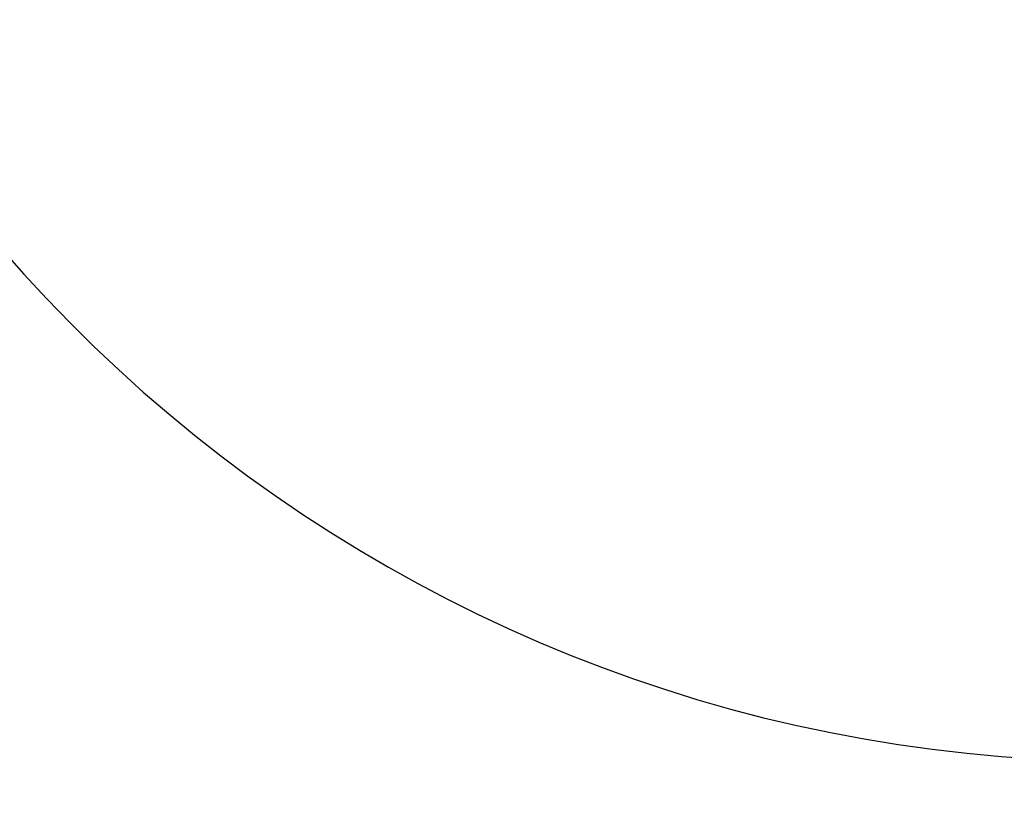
# Model space of a CAD drawing. Header units: millimetres. Extents: x 0 to 14900, y 0 to 10500.
# Tile 29 of 47: x 9917 to 10555, y 5645 to 6164. Entities that reach past the tile are written whole.
import ezdxf

# ---------------------------------------------------------------- set-up
doc = ezdxf.new("R2010")
doc.units = ezdxf.units.MM
doc.header["$LTSCALE"] = 25
doc.layers.add('THICK_LINE', color=7, linetype='Continuous')
doc.styles.add('SLDTEXTSTYLE0', font='TXT', dxfattribs={"width": 0.605})
doc.dimstyles.new('SLDDIMSTYLE2', dxfattribs={"dimtxt": 87.5, "dimasz": 87.5, "dimexe": 0, "dimexo": 0.0625, "dimgap": 21.875, "dimtad": 1, "dimdec": 4, "dimlfac": 25, "dimzin": 12, "dimdsep": 46, "dimtxsty": 'SLDTEXTSTYLE0', "dimsah": 1, "dimcen": 0.09, "dimadec": 1, "dimazin": 3, "dimtfac": 1, "dimtofl": 0, "dimtmove": 0, "dimatfit": 3, "dimfxl": 1, "dimfrac": 2, "dimtolj": 1, "dimtzin": 12, "dimarcsym": 0})

# ---------------------------------------------------------------- blocks, each defined once
blk = doc.blocks.new('_D_7')
at = {"layer": 'THICK_LINE'}
for p, q in [((13399.94, 6640.66), (13690.36, 6640.66)), ((7902.03, 6159.65), (7616.02, 6109.22))]:
    blk.add_line(p, q, dxfattribs=at)
blk.add_arc((10629.94, 6640.66), 3022.92, 190, 0, dxfattribs=at)
for points in [[(13652.86, 6640.66), (13639.1, 6553.35), (13664.1, 6552.99)], [(7652.95, 6115.74), (7657.11, 6027.45), (7681.67, 6032.14)]]:
    blk.add_solid(points, dxfattribs=at)
at = {"layer": 'THICK_LINE', "insert": (10759.73, 3730.77), "char_height": 87.5, "attachment_point": 1, "rotation": 5, "style": 'SLDTEXTSTYLE0'}
blk.add_mtext('170°', dxfattribs=at)

msp = doc.modelspace()

# ---------------------------------------------------------------- linework, layer by layer
at = {"layer": 'THICK_LINE'}
for radius in [2720, 957]:
    msp.add_arc((10629.9447626, 6640.6600043), radius, 190, 170, dxfattribs=at)

# ---------------------------------------------------------------- dimensions: what is measured, and where the dimension line sits
dim = msp.add_angular_dim_2l(base=(10893.4096045, 3629.2430813), line1=((9687.483743, 6474.4786983), (7951.2676744, 6168.3369611)), line2=((13349.9447626, 6640.6600043), (10629.9447626, 6640.6600043)), dimstyle='SLDDIMSTYLE2', dxfattribs=at)
dim.commit()
dim.dimension.update_dxf_attribs({"geometry": '_D_7', "text_midpoint": (10893.4096045, 3629.2430813), "dimtype": 162})

doc.saveas('drawing.dxf')
